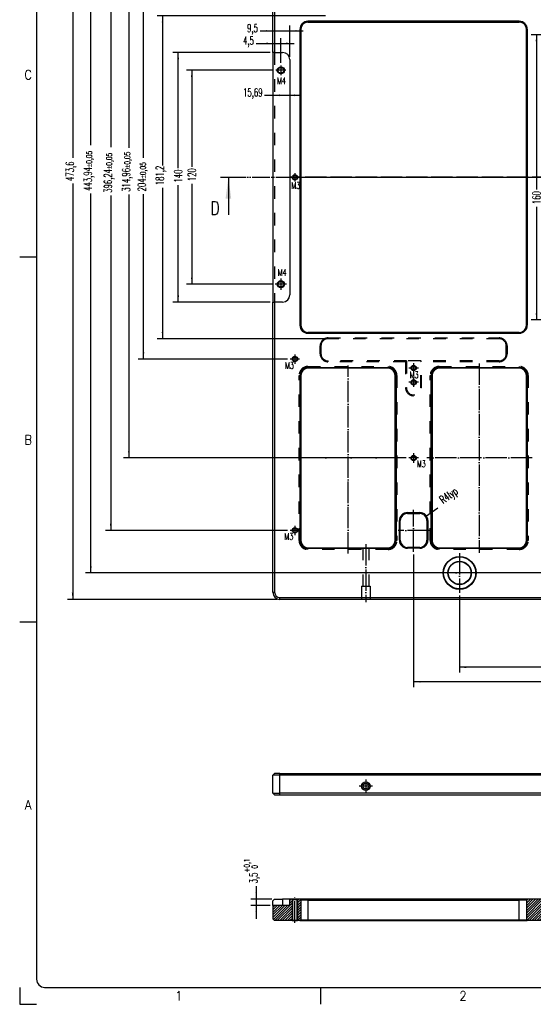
# Model space of a CAD drawing. Header units: inches. Extents: x -429 to 435, y -270 to 288.
# Tile 1 of 20: x -429 to -237, y -270 to 98. Entities that reach past the tile are written whole.
import ezdxf

# ---------------------------------------------------------------- set-up
doc = ezdxf.new("R2010")
doc.units = ezdxf.units.IN
for name, pattern in [('DASHED', [15, 7, -8]), ('DOT_CENTER', [14, 12, -1, 0, -1]), ('PHANTOM', [13, 10, -1, 0, -1, 0, -1])]:
    doc.linetypes.add(name, pattern=pattern)
doc.layers.add('1', color=7, linetype='Continuous')
doc.styles.add('CONVERTER_11', font='complex.shx', dxfattribs={"width": 0.76})
doc.styles.add('CONVERTER_12', font='txt.shx', dxfattribs={"width": 0.63})
doc.styles.add('CONVERTER_13', font='txt.shx', dxfattribs={"width": 0.9})
doc.dimstyles.new('ME10_DIM_114', dxfattribs={"dimtxt": 4.5, "dimasz": 3.75, "dimexe": 3, "dimexo": 1.5, "dimgap": 1.5, "dimtad": 0, "dimdsep": 46, "dimtxsty": 'CONVERTER_12', "dimsah": 1, "dimcen": 0.09, "dimclrd": 3, "dimclre": 3, "dimclrt": 3, "dimadec": 0, "dimazin": 0, "dimtfac": 1, "dimtdec": 4, "dimtix": 1, "dimtmove": 0, "dimatfit": 3, "dimfxl": 1, "dimtolj": 1, "dimtzin": 0, "dimarcsym": 0})
doc.dimstyles.new('ME10_DIM_119', dxfattribs={"dimtxt": 4.5, "dimasz": 3.75, "dimexe": 3, "dimexo": 1.5, "dimgap": 1.5, "dimtad": 0, "dimdsep": 46, "dimtxsty": 'CONVERTER_12', "dimsah": 1, "dimcen": 0.09, "dimclrd": 3, "dimclre": 3, "dimclrt": 3, "dimadec": 0, "dimazin": 0, "dimtfac": 1, "dimtdec": 4, "dimtix": 1, "dimtmove": 0, "dimatfit": 3, "dimfxl": 1, "dimtolj": 1, "dimtzin": 0, "dimarcsym": 0})
doc.dimstyles.new('ME10_DIM_12', dxfattribs={"dimtxt": 4.5, "dimasz": 3.75, "dimexe": 3, "dimexo": 1.5, "dimgap": 1.5, "dimtad": 0, "dimdsep": 46, "dimtxsty": 'CONVERTER_12', "dimsah": 1, "dimcen": 0.09, "dimclrd": 3, "dimclre": 3, "dimclrt": 3, "dimadec": 0, "dimazin": 0, "dimtol": 1, "dimtp": 0.1, "dimtfac": 0.7, "dimtdec": 0, "dimtix": 1, "dimtmove": 0, "dimatfit": 3, "dimfxl": 1, "dimtolj": 1, "dimtzin": 0, "dimarcsym": 0})
doc.dimstyles.new('ME10_DIM_120', dxfattribs={"dimtxt": 4.5, "dimasz": 3.75, "dimexe": 3, "dimexo": 1.5, "dimgap": 1.5, "dimtad": 0, "dimdsep": 46, "dimtxsty": 'CONVERTER_12', "dimsah": 1, "dimcen": 0.09, "dimclrd": 3, "dimclre": 3, "dimclrt": 3, "dimadec": 0, "dimazin": 0, "dimtfac": 1, "dimtdec": 4, "dimtix": 1, "dimtmove": 0, "dimatfit": 3, "dimfxl": 1, "dimtolj": 1, "dimtzin": 0, "dimarcsym": 0})
doc.dimstyles.new('ME10_DIM_71', dxfattribs={"dimtxt": 4.5, "dimasz": 3.75, "dimexe": 3, "dimexo": 1.5, "dimgap": 1.5, "dimtad": 0, "dimdsep": 46, "dimtxsty": 'CONVERTER_12', "dimsah": 1, "dimcen": 0.09, "dimclrd": 3, "dimclre": 3, "dimclrt": 3, "dimadec": 0, "dimazin": 0, "dimtfac": 1, "dimtdec": 4, "dimtix": 1, "dimtmove": 0, "dimatfit": 3, "dimfxl": 1, "dimtolj": 1, "dimtzin": 0, "dimarcsym": 0})
doc.dimstyles.new('ME10_DIM_72', dxfattribs={"dimtxt": 4.5, "dimasz": 3.75, "dimexe": 3, "dimexo": 1.5, "dimgap": 1.5, "dimtad": 0, "dimdsep": 46, "dimtxsty": 'CONVERTER_12', "dimsah": 1, "dimcen": 0.09, "dimclrd": 3, "dimclre": 3, "dimclrt": 3, "dimadec": 0, "dimazin": 0, "dimtfac": 1, "dimtdec": 4, "dimtix": 1, "dimtmove": 0, "dimatfit": 3, "dimfxl": 1, "dimtolj": 1, "dimtzin": 0, "dimarcsym": 0})
doc.dimstyles.new('ME10_DIM_79', dxfattribs={"dimtxt": 4.5, "dimasz": 3.75, "dimexe": 3, "dimexo": 1.5, "dimgap": 1.5, "dimtad": 0, "dimdsep": 46, "dimtxsty": 'CONVERTER_12', "dimsah": 1, "dimcen": 0.09, "dimclrd": 3, "dimclre": 3, "dimclrt": 3, "dimadec": 0, "dimazin": 0, "dimtfac": 1, "dimtdec": 4, "dimtix": 1, "dimtmove": 0, "dimatfit": 3, "dimfxl": 1, "dimtolj": 1, "dimtzin": 0, "dimarcsym": 0})
doc.dimstyles.new('ME10_DIM_80', dxfattribs={"dimtxt": 4.5, "dimasz": 3.75, "dimexe": 3, "dimexo": 1.5, "dimgap": 1.5, "dimtad": 0, "dimdsep": 46, "dimtxsty": 'CONVERTER_12', "dimsah": 1, "dimcen": 0.09, "dimclrd": 3, "dimclre": 3, "dimclrt": 3, "dimadec": 0, "dimazin": 0, "dimtfac": 1, "dimtdec": 4, "dimtix": 1, "dimtmove": 0, "dimatfit": 3, "dimfxl": 1, "dimtolj": 1, "dimtzin": 0, "dimarcsym": 0})
doc.dimstyles.new('ME10_DIM_81', dxfattribs={"dimtxt": 4.5, "dimasz": 3.75, "dimexe": 3, "dimexo": 1.5, "dimgap": 1.5, "dimtad": 0, "dimdsep": 46, "dimtxsty": 'CONVERTER_12', "dimsah": 1, "dimcen": 0.09, "dimclrd": 3, "dimclre": 3, "dimclrt": 3, "dimadec": 0, "dimazin": 0, "dimtfac": 1, "dimtdec": 4, "dimtix": 1, "dimtmove": 0, "dimatfit": 3, "dimfxl": 1, "dimtolj": 1, "dimtzin": 0, "dimarcsym": 0})
doc.dimstyles.new('ME10_DIM_82', dxfattribs={"dimtxt": 4.5, "dimasz": 3.75, "dimexe": 3, "dimexo": 1.5, "dimgap": 1.5, "dimtad": 0, "dimdsep": 46, "dimtxsty": 'CONVERTER_12', "dimsah": 1, "dimcen": 0.09, "dimclrd": 3, "dimclre": 3, "dimclrt": 3, "dimadec": 0, "dimazin": 0, "dimtol": 1, "dimtp": 0.05, "dimtm": 0.05, "dimtfac": 0.7, "dimtdec": 0, "dimtix": 1, "dimtmove": 0, "dimatfit": 3, "dimfxl": 1, "dimtolj": 1, "dimtzin": 0, "dimarcsym": 0})
doc.dimstyles.new('ME10_DIM_83', dxfattribs={"dimtxt": 4.5, "dimasz": 3.75, "dimexe": 3, "dimexo": 1.5, "dimgap": 1.5, "dimtad": 0, "dimdsep": 46, "dimtxsty": 'CONVERTER_12', "dimsah": 1, "dimcen": 0.09, "dimclrd": 3, "dimclre": 3, "dimclrt": 3, "dimadec": 0, "dimazin": 0, "dimtol": 1, "dimtp": 0.05, "dimtm": 0.05, "dimtfac": 0.7, "dimtdec": 0, "dimtix": 1, "dimtmove": 0, "dimatfit": 3, "dimfxl": 1, "dimtolj": 1, "dimtzin": 0, "dimarcsym": 0})
doc.dimstyles.new('ME10_DIM_84', dxfattribs={"dimtxt": 4.5, "dimasz": 3.75, "dimexe": 3, "dimexo": 1.5, "dimgap": 1.5, "dimtad": 0, "dimdsep": 46, "dimtxsty": 'CONVERTER_12', "dimsah": 1, "dimcen": 0.09, "dimclrd": 3, "dimclre": 3, "dimclrt": 3, "dimadec": 0, "dimazin": 0, "dimtol": 1, "dimtp": 0.05, "dimtm": 0.05, "dimtfac": 0.7, "dimtdec": 0, "dimtix": 1, "dimtmove": 0, "dimatfit": 3, "dimfxl": 1, "dimtolj": 1, "dimtzin": 0, "dimarcsym": 0})
doc.dimstyles.new('ME10_DIM_85', dxfattribs={"dimtxt": 4.5, "dimasz": 3.75, "dimexe": 3, "dimexo": 1.5, "dimgap": 1.5, "dimtad": 0, "dimdsep": 46, "dimtxsty": 'CONVERTER_12', "dimsah": 1, "dimcen": 0.09, "dimclrd": 3, "dimclre": 3, "dimclrt": 3, "dimadec": 0, "dimazin": 0, "dimtol": 1, "dimtp": 0.05, "dimtm": 0.05, "dimtfac": 0.7, "dimtdec": 0, "dimtix": 1, "dimtmove": 0, "dimatfit": 3, "dimfxl": 1, "dimtolj": 1, "dimtzin": 0, "dimarcsym": 0})
doc.dimstyles.new('ME10_DIM_86', dxfattribs={"dimtxt": 4.5, "dimasz": 3.75, "dimexe": 3, "dimexo": 1.5, "dimgap": 1.5, "dimtad": 0, "dimdsep": 46, "dimtxsty": 'CONVERTER_12', "dimsah": 1, "dimcen": 0.09, "dimclrd": 3, "dimclre": 3, "dimclrt": 3, "dimadec": 0, "dimazin": 0, "dimtfac": 1, "dimtdec": 4, "dimtix": 1, "dimtmove": 0, "dimatfit": 3, "dimfxl": 1, "dimtolj": 1, "dimtzin": 0, "dimarcsym": 0})
doc.dimstyles.new('ME10_DIM_89', dxfattribs={"dimtxt": 4.5, "dimasz": 3.75, "dimexe": 3, "dimexo": 1.5, "dimgap": 1.5, "dimtad": 0, "dimdsep": 46, "dimtxsty": 'CONVERTER_12', "dimsah": 1, "dimcen": 0.09, "dimclrd": 3, "dimclre": 3, "dimclrt": 3, "dimadec": 0, "dimazin": 0, "dimtol": 1, "dimtp": 0.03, "dimtm": 0.03, "dimtfac": 0.7, "dimtdec": 0, "dimtix": 1, "dimtmove": 0, "dimatfit": 3, "dimfxl": 1, "dimtolj": 1, "dimtzin": 0, "dimarcsym": 0})
doc.dimstyles.new('ME10_DIM_90', dxfattribs={"dimtxt": 4.5, "dimasz": 3.75, "dimexe": 3, "dimexo": 1.5, "dimgap": 1.5, "dimtad": 0, "dimdsep": 46, "dimtxsty": 'CONVERTER_12', "dimsah": 1, "dimcen": 0.09, "dimclrd": 3, "dimclre": 3, "dimclrt": 3, "dimadec": 0, "dimazin": 0, "dimtol": 1, "dimtp": 0.03, "dimtm": 0.03, "dimtfac": 0.7, "dimtdec": 0, "dimtix": 1, "dimtmove": 0, "dimatfit": 3, "dimfxl": 1, "dimtolj": 1, "dimtzin": 0, "dimarcsym": 0})
doc.dimstyles.new('ME10_DIM_96', dxfattribs={"dimtxt": 4.5, "dimasz": 3.75, "dimexe": 3, "dimexo": 1.5, "dimgap": 1.5, "dimtad": 0, "dimdsep": 46, "dimtxsty": 'CONVERTER_12', "dimsah": 1, "dimcen": 0.09, "dimclrd": 3, "dimclre": 3, "dimclrt": 3, "dimadec": 0, "dimazin": 0, "dimtfac": 1, "dimtdec": 4, "dimtix": 1, "dimtmove": 0, "dimatfit": 3, "dimfxl": 1, "dimtolj": 1, "dimtzin": 0, "dimarcsym": 0})
doc.dimstyles.new('ME10_DIM_97', dxfattribs={"dimtxt": 4.5, "dimasz": 3.75, "dimexe": 3, "dimexo": 1.5, "dimgap": 1.5, "dimtad": 0, "dimdsep": 46, "dimtxsty": 'CONVERTER_12', "dimsah": 1, "dimcen": 0.09, "dimclrd": 3, "dimclre": 3, "dimclrt": 3, "dimadec": 0, "dimazin": 0, "dimtfac": 1, "dimtdec": 4, "dimtix": 1, "dimtmove": 0, "dimatfit": 3, "dimfxl": 1, "dimtolj": 1, "dimtzin": 0, "dimarcsym": 0})
doc.dimstyles.new('ME10_DIM_98', dxfattribs={"dimtxt": 4.5, "dimasz": 3.75, "dimexe": 3, "dimexo": 1.5, "dimgap": 1.5, "dimtad": 0, "dimdsep": 46, "dimtxsty": 'CONVERTER_12', "dimsah": 1, "dimcen": 0.09, "dimclrd": 3, "dimclre": 3, "dimclrt": 3, "dimadec": 0, "dimazin": 0, "dimtfac": 1, "dimtdec": 4, "dimtix": 1, "dimtmove": 0, "dimatfit": 3, "dimfxl": 1, "dimtolj": 1, "dimtzin": 0, "dimarcsym": 0})
doc.dimstyles.get("Standard").update_dxf_attribs({"dimtxt": 0.18, "dimasz": 0.18, "dimexe": 0.18, "dimexo": 0.0625, "dimgap": 0.09, "dimtad": 0, "dimtih": 1, "dimtoh": 1, "dimdec": 4, "dimzin": 0, "dimdsep": 46, "dimtxsty": 'Standard', "dimcen": 0.09, "dimadec": 0, "dimazin": 0, "dimtfac": 1, "dimtdec": 4, "dimtofl": 0, "dimtmove": 0, "dimatfit": 3, "dimfxl": 1, "dimtolj": 1, "dimtzin": 0, "dimarcsym": 0})
pattern_1 = [(225, (0, 0), (0.7071068, -0.7071068), [])]

# ---------------------------------------------------------------- blocks, each defined once
blk = doc.blocks.new('E7018-24196_large_stiffener__1', base_point=(-501, -358.5))
at = {"linetype": 'Continuous'}
h = blk.add_hatch(dxfattribs=at)
h.set_pattern_fill('_USER', color=1, angle=225, pattern_type=0)
h.set_pattern_definition(pattern_1)
h.paths.add_polyline_path([(-501, -357.5), (-501, -350), (-495.5, -350), (-491.5, -350), (-491.5, -346.5), (-490.11, -346.5), (-489.81, -346.8), (-489.81, -358.2), (-490.11, -358.5), (-500, -358.5)])
h = blk.add_hatch(dxfattribs=at)
h.set_pattern_fill('_USER', color=1, angle=225, pattern_type=0)
h.set_pattern_definition(pattern_1)
h.paths.add_polyline_path([(-487.11, -358.5), (-487.41, -358.2), (-487.41, -346.8), (-487.11, -346.5), (-485.81, -346.5), (-485.31, -347), (-485.31, -358), (-485.81, -358.5)])
h = blk.add_hatch(dxfattribs=at)
h.set_pattern_fill('_USER', color=1, angle=225, pattern_type=0)
h.set_pattern_definition(pattern_1)
h.paths.add_polyline_path([(-358.15, -358.5), (-349.82, -358.5), (-349.52, -358.2), (-349.52, -346.8), (-349.82, -346.5), (-358.15, -346.5), (-358.65, -347), (-358.65, -358)])
at = {"color": 7, "linetype": 'Continuous'}
for p, q in [((-500, -346.5), (-501, -347.5)), ((-501, -350), (-501, -347.5)), ((-500, -346.5), (-495.5, -346.5)), ((-491.5, -346.5), (-495.5, -346.5)), ((-490.11, -346.5), (-491.5, -346.5)), ((-491.5, -350), (-491.5, -346.5)), ((-489.81, -346.8), (-490.11, -346.5)), ((-487.11, -346.5), (-490.11, -346.5)), ((-487.41, -346.8), (-489.81, -346.8)), ((-489.81, -358.2), (-489.81, -346.8)), ((-487.41, -346.8), (-487.11, -346.5)), ((-487.41, -358.2), (-487.41, -346.8)), ((-485.81, -346.5), (-487.11, -346.5)), ((-485.31, -347), (-485.81, -346.5)), ((-481.31, -346.5), (-485.81, -346.5)), ((-481.31, -347), (-485.31, -347)), ((-485.31, -347), (-485.31, -358)), ((-362.65, -346.5), (-481.31, -346.5)), ((-481.31, -347), (-362.65, -347)), ((-358.15, -346.5), (-362.65, -346.5)), ((-358.65, -347), (-362.65, -347)), ((-358.65, -347), (-358.15, -346.5)), ((-358.65, -347), (-358.65, -358)), ((-349.82, -346.5), (-358.15, -346.5)), ((-501, -350), (-501, -357.5)), ((-495.5, -350), (-501, -350)), ((-491.5, -350), (-495.5, -350)), ((-501, -357.5), (-500, -358.5)), ((-490.11, -358.5), (-500, -358.5)), ((-489.81, -358.2), (-490.11, -358.5)), ((-490.11, -358.5), (-487.11, -358.5)), ((-489.81, -358.2), (-487.41, -358.2)), ((-487.41, -358.2), (-487.11, -358.5)), ((-485.81, -358.5), (-487.11, -358.5)), ((-485.31, -358), (-485.81, -358.5)), ((-485.81, -358.5), (-481.31, -358.5)), ((-485.31, -358), (-481.31, -358)), ((-481.31, -358), (-362.65, -358)), ((-481.31, -358.5), (-362.65, -358.5)), ((-362.65, -358), (-358.65, -358)), ((-362.65, -358.5), (-358.15, -358.5)), ((-358.65, -358), (-358.15, -358.5)), ((-349.82, -358.5), (-358.15, -358.5))]:
    blk.add_line(p, q, dxfattribs=at)
at = {"color": 1, "linetype": 'Continuous'}
for p, q in [((-495.5, -346.5), (-495.5, -350)), ((-481.31, -347), (-481.31, -346.5)), ((-481.31, -347), (-481.31, -358)), ((-362.65, -346.5), (-362.65, -347)), ((-362.65, -358), (-362.65, -347)), ((-481.31, -358), (-481.31, -358.5)), ((-362.65, -358.5), (-362.65, -358))]:
    blk.add_line(p, q, dxfattribs=at)
at = {"layer": '1', "color": 1, "linetype": 'DOT_CENTER'}
blk.add_line((-488.61, -359.7), (-488.61, -345.3), dxfattribs=at)
blk = doc.blocks.new('*D51')
at = {"layer": '1', "color": 3, "linetype": 'Continuous'}
for p, q in [((-510.29, -339.13), (-510.29, -346.5)), ((-501.5, -346.5), (-513.29, -346.5)), ((-510.29, -346.5), (-510.29, -350)), ((-502.5, -350), (-513.29, -350)), ((-510.29, -350), (-510.29, -357.5))]:
    blk.add_line(p, q, dxfattribs=at)
at = {"layer": '1', "color": 3}
for points in [[(-510.78, -342.75), (-509.79, -342.75), (-510.29, -346.5)], [(-509.79, -353.75), (-510.78, -353.75), (-510.29, -350)]]:
    blk.add_solid(points, dxfattribs=at)
at = {"layer": '1', "color": 3, "insert": (-508.26, -337.63), "char_height": 4.5, "attachment_point": 7, "rotation": 90, "line_spacing_factor": 0.60024, "style": 'CONVERTER_12'}
blk.add_mtext('\\C3;3,5\\C3;\\H3.15;\\S+0,1^  0;', dxfattribs=at)
blk = doc.blocks.new('E7018-24196_large_stiffener__3', base_point=(-501, -288))
at = {"color": 7, "linetype": 'Continuous'}
for p, q in [((-500, -276), (-501, -277)), ((-497, -276), (-500, -276)), ((-497, -276), (95, -276)), ((-497, -277), (-501, -277)), ((-501, -287), (-501, -277)), ((95, -277), (-497, -277)), ((-500, -288), (-501, -287)), ((-501, -287), (-497, -287)), ((95, -287), (-497, -287)), ((-500, -288), (-497, -288)), ((-497, -288), (95, -288))]:
    blk.add_line(p, q, dxfattribs=at)
at = {"color": 1, "linetype": 'Continuous'}
for p, q in [((-497, -277), (-497, -276)), ((-497, -287), (-497, -277)), ((-497, -288), (-497, -287))]:
    blk.add_line(p, q, dxfattribs=at)
at = {"color": 7, "linetype": 'Continuous'}
for radius in [2.5, 1.6]:
    blk.add_circle((-448.81, -283.1), radius, dxfattribs=at)
at = {"layer": '1', "color": 1, "linetype": 'DOT_CENTER'}
for p, q in [((-448.81, -279.35), (-448.81, -286.85)), ((-445.06, -283.1), (-452.56, -283.1))]:
    blk.add_line(p, q, dxfattribs=at)
blk = doc.blocks.new('bottom1', base_point=(-201, -282))
blk.add_blockref('E7018-24196_large_stiffener__3', (-501, -288))
blk = doc.blocks.new('E7018-24196_large_stiffener__35', base_point=(-501, -178.3))
at = {"color": 7, "linetype": 'Continuous'}
for p, q in [((-501, 128.5), (-501, 291.3)), ((-500, 291.3), (-500, 128.5)), ((-362.65, 146), (-481.31, 146)), ((-481.31, 145.5), (-362.65, 145.5)), ((-485.81, 141.5), (-485.81, -24.5)), ((-485.31, 141.5), (-485.31, -24.5)), ((-358.65, -24.5), (-358.65, 141.5)), ((-358.15, 141.5), (-358.15, -24.5)), ((-501, 128.5), (-501, -11.5)), ((-500, 128.5), (-501, 128.5)), ((-500, 128.5), (-495.5, 128.5)), ((-491.5, 124.5), (-491.5, -7.5)), ((-501, -174.3), (-501, -11.5)), ((-501, -11.5), (-500, -11.5)), ((-500, -11.5), (-500, -174.3)), ((-495.5, -11.5), (-500, -11.5)), ((-362.65, -28.5), (-481.31, -28.5)), ((-481.31, -29), (-362.65, -29)), ((-481.31, -48.14), (-436.31, -48.14)), ((-436.31, -48.64), (-481.31, -48.64)), ((-407.65, -48.14), (-362.65, -48.14)), ((-362.65, -48.64), (-407.65, -48.64)), ((-485.81, -52.64), (-485.81, -145.32)), ((-485.31, -52.64), (-485.31, -145.32)), ((-432.31, -145.32), (-432.31, -52.64)), ((-431.81, -52.64), (-431.81, -145.32)), ((-412.15, -145.32), (-412.15, -52.64)), ((-411.65, -52.64), (-411.65, -145.32)), ((-358.65, -145.32), (-358.65, -52.64)), ((-358.15, -52.64), (-358.15, -145.32)), ((-425.48, -129.62), (-418.48, -129.62)), ((-425.48, -130.12), (-418.48, -130.12)), ((-429.98, -145.12), (-429.98, -134.12)), ((-429.48, -145.12), (-429.48, -134.12)), ((-414.48, -134.12), (-414.48, -145.12)), ((-413.98, -134.12), (-413.98, -145.12)), ((-418.48, -149.12), (-425.48, -149.12)), ((-481.31, -149.32), (-450.41, -149.32)), ((-436.31, -149.82), (-481.31, -149.82)), ((-450.41, -149.32), (-447.21, -149.32)), ((-447.21, -149.32), (-436.31, -149.32)), ((-418.48, -149.62), (-425.48, -149.62)), ((-407.65, -149.32), (-362.65, -149.32)), ((-362.65, -149.82), (-407.65, -149.82)), ((-497, -177.3), (95, -177.3)), ((-451.31, -178.3), (-497, -178.3)), ((-446.31, -178.3), (-451.31, -178.3)), ((-313.99, -178.3), (-446.31, -178.3))]:
    blk.add_line(p, q, dxfattribs=at)
at = {"color": 1, "linetype": 'Continuous'}
for p, q in [((-481.31, 145.5), (-481.31, 146)), ((-362.65, 146), (-362.65, 145.5)), ((-485.81, 141.5), (-485.31, 141.5)), ((-358.65, 141.5), (-358.15, 141.5)), ((-485.81, -24.5), (-485.31, -24.5)), ((-358.65, -24.5), (-358.15, -24.5)), ((-481.31, -28.5), (-481.31, -29)), ((-362.65, -29), (-362.65, -28.5)), ((-481.31, -48.64), (-481.31, -48.14)), ((-436.31, -48.64), (-436.31, -48.14)), ((-407.65, -48.14), (-407.65, -48.64)), ((-362.65, -48.64), (-362.65, -48.14)), ((-485.31, -52.64), (-485.81, -52.64)), ((-431.81, -52.64), (-432.31, -52.64)), ((-411.65, -52.64), (-412.15, -52.64)), ((-358.15, -52.64), (-358.65, -52.64)), ((-425.48, -129.62), (-425.48, -130.12)), ((-418.48, -130.12), (-418.48, -129.62)), ((-429.48, -134.12), (-429.98, -134.12)), ((-413.98, -134.12), (-414.48, -134.12)), ((-485.81, -145.32), (-485.31, -145.32)), ((-432.31, -145.32), (-431.81, -145.32)), ((-429.48, -145.12), (-429.98, -145.12)), ((-425.48, -149.12), (-425.48, -149.62)), ((-418.48, -149.62), (-418.48, -149.12)), ((-414.48, -145.12), (-413.98, -145.12)), ((-412.15, -145.32), (-411.65, -145.32)), ((-358.65, -145.32), (-358.15, -145.32)), ((-481.31, -149.82), (-481.31, -149.32)), ((-436.31, -149.32), (-436.31, -149.82)), ((-407.65, -149.32), (-407.65, -149.82)), ((-362.65, -149.82), (-362.65, -149.32)), ((-501, -174.3), (-500, -174.3)), ((-497, -178.3), (-497, -177.3))]:
    blk.add_line(p, q, dxfattribs=at)
at = {"color": 3, "linetype": 'DASHED'}
for p, q in [((-500, 128.5), (-500, -11.5)), ((-469.98, -31.6), (-373.98, -31.6)), ((-469.98, -31.6), (-469.98, -32.1)), ((-373.98, -32.1), (-469.98, -32.1)), ((-373.98, -32.1), (-373.98, -31.6)), ((-474.48, -40.5), (-474.48, -36.1)), ((-474.48, -36.1), (-473.98, -36.1)), ((-473.98, -36.1), (-473.98, -40.5)), ((-369.98, -40.5), (-369.98, -36.1)), ((-369.48, -36.1), (-369.98, -36.1)), ((-369.48, -36.1), (-369.48, -40.5)), ((-473.98, -40.5), (-474.48, -40.5)), ((-369.48, -40.5), (-369.98, -40.5)), ((-481.31, -48.14), (-481.31, -47.64)), ((-481.31, -47.64), (-436.31, -47.64)), ((-425.98, -44.5), (-469.98, -44.5)), ((-469.98, -45), (-469.98, -44.5)), ((-426.48, -45), (-469.98, -45)), ((-436.31, -47.64), (-436.31, -48.14)), ((-426.48, -45), (-425.98, -44.5)), ((-426.48, -45), (-426.48, -59.6)), ((-417.98, -44.5), (-425.98, -44.5)), ((-425.98, -44.5), (-425.98, -59.6)), ((-373.98, -44.5), (-417.98, -44.5)), ((-417.48, -45), (-417.98, -44.5)), ((-417.98, -59.6), (-417.98, -44.5)), ((-373.98, -45), (-417.48, -45)), ((-417.48, -59.6), (-417.48, -45)), ((-407.65, -48.14), (-407.65, -47.64)), ((-407.65, -47.64), (-362.65, -47.64)), ((-373.98, -44.5), (-373.98, -45)), ((-362.65, -47.64), (-362.65, -48.14)), ((-486.31, -145.32), (-486.31, -52.64)), ((-486.31, -52.64), (-485.81, -52.64)), ((-431.31, -52.64), (-431.81, -52.64)), ((-431.31, -52.64), (-431.31, -145.32)), ((-412.65, -52.64), (-412.15, -52.64)), ((-412.65, -145.32), (-412.65, -52.64)), ((-357.65, -52.64), (-358.15, -52.64)), ((-357.65, -52.64), (-357.65, -145.32)), ((-425.98, -59.6), (-426.48, -59.6)), ((-417.48, -59.6), (-417.98, -59.6)), ((-485.81, -145.32), (-486.31, -145.32)), ((-431.81, -145.32), (-431.31, -145.32)), ((-412.15, -145.32), (-412.65, -145.32)), ((-358.15, -145.32), (-357.65, -145.32)), ((-481.31, -150.32), (-481.31, -149.82)), ((-436.31, -150.32), (-481.31, -150.32)), ((-450.41, -149.32), (-450.41, -170.8)), ((-447.21, -149.32), (-447.21, -170.8)), ((-436.31, -149.82), (-436.31, -150.32)), ((-407.65, -150.32), (-407.65, -149.82)), ((-362.65, -150.32), (-407.65, -150.32)), ((-362.65, -149.82), (-362.65, -150.32)), ((-451.31, -170.8), (-450.41, -170.8)), ((-451.31, -170.8), (-451.31, -178.3)), ((-450.41, -170.8), (-447.21, -170.8)), ((-447.21, -170.8), (-446.31, -170.8)), ((-446.31, -170.8), (-446.31, -178.3))]:
    blk.add_line(p, q, dxfattribs=at)
at = {"color": 7, "linetype": 'Continuous'}
for centre, radius in [((-496.5, 118.5), 2), ((-496.5, 118.5), 1.6), ((-488.61, 58.5), 1.5), ((-488.61, 58.5), 1.2), ((-496.5, -1.5), 2), ((-496.5, -1.5), 1.6), ((-488.61, -43.5), 1.5), ((-488.61, -43.5), 1.2), ((-421.98, -48.5), 1.5), ((-421.98, -48.5), 1.2), ((-421.98, -56.5), 1.5), ((-421.98, -56.5), 1.2), ((-421.98, -98.98), 1.5), ((-421.98, -98.98), 1.2), ((-488.61, -139.62), 1.5), ((-488.61, -139.62), 1.2), ((-396.15, -163.47), 9.2), ((-396.15, -163.47), 9), ((-396.15, -163.47), 6.55), ((-396.15, -163.47), 6.35)]:
    blk.add_circle(centre, radius, dxfattribs=at)
for centre, radius, start, end in [((-481.31, 141.5), 4.5, 90, 180), ((-481.31, 141.5), 4, 90, 180), ((-362.65, 141.5), 4.5, 0, 90), ((-362.65, 141.5), 4, 0, 90), ((-495.5, 124.5), 4, 360, 90), ((-495.5, -7.5), 4, 270, 360), ((-481.31, -24.5), 4.5, 180, 270), ((-481.31, -24.5), 4, 180, 270), ((-362.65, -24.5), 4, 270, 0), ((-362.65, -24.5), 4.5, 270, 0), ((-481.31, -52.64), 4.5, 90, 180), ((-481.31, -52.64), 4, 90, 180), ((-436.31, -52.64), 4.5, 0, 90), ((-436.31, -52.64), 4, 0, 90), ((-407.65, -52.64), 4.5, 90, 180), ((-407.65, -52.64), 4, 90, 180), ((-362.65, -52.64), 4.5, 360, 90), ((-362.65, -52.64), 4, 0, 90), ((-425.48, -134.12), 4.5, 90, 180), ((-425.48, -134.12), 4, 90, 180), ((-418.48, -134.12), 4.5, 0, 90), ((-418.48, -134.12), 4, 0, 90), ((-481.31, -145.32), 4.5, 180, 270), ((-481.31, -145.32), 4, 180, 270), ((-436.31, -145.32), 4, 270, 0), ((-436.31, -145.32), 4.5, 270, 0), ((-425.48, -145.12), 4.5, 180, 270), ((-425.48, -145.12), 4, 180, 270), ((-418.48, -145.12), 4, 270, 0), ((-418.48, -145.12), 4.5, 270, 0), ((-407.65, -145.32), 4.5, 180, 270), ((-407.65, -145.32), 4, 180, 270), ((-362.65, -145.32), 4, 270, 0), ((-362.65, -145.32), 4.5, 270, 0), ((-497, -174.3), 4, 180, 270), ((-497, -174.3), 3, 180, 270)]:
    blk.add_arc(centre, radius, start, end, dxfattribs=at)
at = {"color": 3, "linetype": 'DASHED'}
for centre, radius, start, end in [((-469.98, -36.1), 4.5, 90, 180), ((-469.98, -36.1), 4, 90, 180), ((-373.98, -36.1), 4.5, 0, 90), ((-373.98, -36.1), 4, 0, 90), ((-469.98, -40.5), 4.5, 180, 270), ((-469.98, -40.5), 4, 180, 270), ((-373.98, -40.5), 4.5, 270, 0), ((-373.98, -40.5), 4, 270, 0), ((-481.31, -52.64), 5, 90, 180), ((-436.31, -52.64), 5, 0, 90), ((-407.65, -52.64), 5, 90, 180), ((-362.65, -52.64), 5, 0, 90), ((-421.98, -59.6), 4.5, 180, 0), ((-421.98, -59.6), 4, 180, 0), ((-481.31, -145.32), 5, 180, 270), ((-436.31, -145.32), 5, 270, 0), ((-407.65, -145.32), 5, 180, 270), ((-362.65, -145.32), 5, 270, 0)]:
    blk.add_arc(centre, radius, start, end, dxfattribs=at)
at = {"layer": '1', "color": 1, "linetype": 'DOT_CENTER'}
for p, q in [((-493.74, 118.5), (-499.26, 118.5)), ((-496.5, 121.26), (-496.5, 115.74)), ((-488.61, 60.82), (-488.61, 56.18)), ((109.33, 58.5), (-490.93, 58.5)), ((-496.5, 1.7), (-496.5, -4.7)), ((-493.3, -1.5), (-499.7, -1.5)), ((-485.96, -43.5), (-491.26, -43.5)), ((-488.61, -40.85), (-488.61, -46.15)), ((-458.81, -152.56), (-458.81, -47.05)), ((-419.33, -48.5), (-424.63, -48.5)), ((-421.98, -45.85), (-421.98, -51.15)), ((-385.15, -45.99), (-385.15, -152.16)), ((-421.98, -53.85), (-421.98, -59.15)), ((-419.33, -56.5), (-424.63, -56.5)), ((-429.94, -98.98), (-487.54, -98.98)), ((-419.33, -98.98), (-424.63, -98.98)), ((-421.98, -96.33), (-421.98, -101.63)), ((-355.49, -98.98), (-414.55, -98.98)), ((-421.98, -151.56), (-421.98, -128.08)), ((-488.61, -136.97), (-488.61, -142.27)), ((-485.96, -139.62), (-491.26, -139.62)), ((-413.34, -139.62), (-430.7, -139.62)), ((-448.81, -147.37), (-448.81, -179.8)), ((-396.15, -152.35), (-396.15, -174.59)), ((-385.03, -163.47), (-407.27, -163.47))]:
    blk.add_line(p, q, dxfattribs=at)
blk = doc.blocks.new('*D110')
at = {"layer": '1', "color": 3, "linetype": 'Continuous'}
for p, q in [((-396.15, -176.09), (-396.15, -219.37)), ((-201, -186.04), (-201, -219.37)), ((-318.02, -216.37), (-396.15, -216.37)), ((-201, -216.37), (-302.58, -216.37))]:
    blk.add_line(p, q, dxfattribs=at)
at = {"layer": '1', "color": 3}
for points in [[(-392.4, -215.87), (-392.4, -216.86), (-396.15, -216.37)], [(-204.75, -216.86), (-204.75, -215.87), (-201, -216.37)]]:
    blk.add_solid(points, dxfattribs=at)
at = {"layer": '1', "color": 3, "insert": (-316.52, -218.39), "char_height": 4.5, "attachment_point": 7, "rotation": 0.0001, "line_spacing_factor": 0.60024, "style": 'CONVERTER_12'}
blk.add_mtext('195,15', dxfattribs=at)
blk = doc.blocks.new('*D111')
at = {"layer": '1', "color": 3, "linetype": 'Continuous'}
for p, q in [((-421.98, -153.06), (-421.98, -227.49)), ((-201, -186.04), (-201, -227.49)), ((-340.76, -224.49), (-421.98, -224.49)), ((-201, -224.49), (-323.43, -224.49))]:
    blk.add_line(p, q, dxfattribs=at)
at = {"layer": '1', "color": 3}
for points in [[(-418.23, -224), (-418.23, -224.98), (-421.98, -224.49)], [(-204.75, -224.98), (-204.75, -224), (-201, -224.49)]]:
    blk.add_solid(points, dxfattribs=at)
at = {"layer": '1', "color": 3, "insert": (-339.26, -226.51), "char_height": 4.5, "attachment_point": 7, "rotation": 0.0001, "line_spacing_factor": 0.60024, "style": 'CONVERTER_12'}
blk.add_mtext('220,98', dxfattribs=at)
blk = doc.blocks.new('*D118')
at = {"layer": '1', "color": 3, "linetype": 'Continuous'}
for p, q in [((-500.76, 118.5), (-549.48, 118.5)), ((-546.48, 118.5), (-546.48, 64.42)), ((-546.48, 54.8), (-546.48, -1.5)), ((-501.2, -1.5), (-549.48, -1.5))]:
    blk.add_line(p, q, dxfattribs=at)
at = {"layer": '1', "color": 3}
for points in [[(-545.98, 114.75), (-546.97, 114.75), (-546.48, 118.5)], [(-546.97, 2.25), (-545.98, 2.25), (-546.48, -1.5)]]:
    blk.add_solid(points, dxfattribs=at)
at = {"layer": '1', "color": 3, "insert": (-544.23, 56.3), "char_height": 4.5, "attachment_point": 7, "rotation": 90, "line_spacing_factor": 0.60024, "style": 'CONVERTER_12'}
blk.add_mtext('120', dxfattribs=at)
blk = doc.blocks.new('*D119')
at = {"layer": '1', "color": 3, "linetype": 'Continuous'}
for p, q in [((-502.5, 128.5), (-557.16, 128.5)), ((-554.16, 63.65), (-554.16, 128.5)), ((-554.16, -11.5), (-554.16, 54.03)), ((-502.5, -11.5), (-557.16, -11.5))]:
    blk.add_line(p, q, dxfattribs=at)
at = {"layer": '1', "color": 3}
for points in [[(-553.66, 124.75), (-554.65, 124.75), (-554.16, 128.5)], [(-554.65, -7.75), (-553.66, -7.75), (-554.16, -11.5)]]:
    blk.add_solid(points, dxfattribs=at)
at = {"layer": '1', "color": 3, "insert": (-551.91, 55.53), "char_height": 4.5, "attachment_point": 7, "rotation": 90, "line_spacing_factor": 0.60024, "style": 'CONVERTER_12'}
blk.add_mtext('140', dxfattribs=at)
blk = doc.blocks.new('*D120')
at = {"layer": '1', "color": 3, "linetype": 'Continuous'}
for p, q in [((-471.48, 149.1), (-565.9, 149.1)), ((-562.9, 149.1), (-562.9, 65.15)), ((-562.9, 52.54), (-562.9, -32.1)), ((-471.48, -32.1), (-565.9, -32.1))]:
    blk.add_line(p, q, dxfattribs=at)
at = {"layer": '1', "color": 3}
for points in [[(-562.41, 145.35), (-563.39, 145.35), (-562.9, 149.1)], [(-563.39, -28.35), (-562.41, -28.35), (-562.9, -32.1)]]:
    blk.add_solid(points, dxfattribs=at)
at = {"layer": '1', "color": 3, "insert": (-560.87, 54.04), "char_height": 4.5, "attachment_point": 7, "rotation": 90, "line_spacing_factor": 0.60024, "style": 'CONVERTER_12'}
blk.add_mtext('181,2', dxfattribs=at)
blk = doc.blocks.new('*D121')
at = {"layer": '1', "color": 3, "linetype": 'Continuous'}
for p, q in [((-492.76, 160.5), (-576.66, 160.5)), ((-573.66, 69.5), (-573.66, 160.5)), ((-573.66, -43.5), (-573.66, 49.08)), ((-492.76, -43.5), (-576.66, -43.5))]:
    blk.add_line(p, q, dxfattribs=at)
at = {"layer": '1', "color": 3}
for points in [[(-573.17, 156.75), (-574.15, 156.75), (-573.66, 160.5)], [(-574.15, -39.75), (-573.17, -39.75), (-573.66, -43.5)]]:
    blk.add_solid(points, dxfattribs=at)
at = {"layer": '1', "color": 3, "insert": (-571.41, 50.58), "char_height": 4.5, "attachment_point": 7, "rotation": 90, "line_spacing_factor": 0.60024, "style": 'CONVERTER_12'}
blk.add_mtext('\\C3;204\\C3;\\H3.15;{\\Fgdt;`}0,05', dxfattribs=at)
blk = doc.blocks.new('*D122')
at = {"layer": '1', "color": 3, "linetype": 'Continuous'}
for p, q in [((-492.43, 256.62), (-594.97, 256.62)), ((-591.97, 256.62), (-591.97, 75.47)), ((-591.97, 48.28), (-591.97, -139.62)), ((-492.76, -139.62), (-594.97, -139.62))]:
    blk.add_line(p, q, dxfattribs=at)
at = {"layer": '1', "color": 3}
for points in [[(-591.47, 252.87), (-592.46, 252.87), (-591.97, 256.62)], [(-592.46, -135.87), (-591.47, -135.87), (-591.97, -139.62)]]:
    blk.add_solid(points, dxfattribs=at)
at = {"layer": '1', "color": 3, "insert": (-589.94, 49.78), "char_height": 4.5, "attachment_point": 7, "rotation": 90, "line_spacing_factor": 0.60024, "style": 'CONVERTER_12'}
blk.add_mtext('\\C3;396,24\\C3;\\H3.15;{\\Fgdt;`}0,05', dxfattribs=at)
blk = doc.blocks.new('*D123')
at = {"layer": '1', "color": 3, "linetype": 'Continuous'}
for p, q in [((-288.71, 280.47), (-606.2, 280.47)), ((-603.2, 76.57), (-603.2, 280.47)), ((-603.2, -163.47), (-603.2, 49.38)), ((-215.05, -163.47), (-606.2, -163.47))]:
    blk.add_line(p, q, dxfattribs=at)
at = {"layer": '1', "color": 3}
for points in [[(-602.71, 276.72), (-603.7, 276.72), (-603.2, 280.47)], [(-603.7, -159.72), (-602.71, -159.72), (-603.2, -163.47)]]:
    blk.add_solid(points, dxfattribs=at)
at = {"layer": '1', "color": 3, "insert": (-601.18, 50.88), "char_height": 4.5, "attachment_point": 7, "rotation": 90, "line_spacing_factor": 0.60024, "style": 'CONVERTER_12'}
blk.add_mtext('\\C3;443,94\\C3;\\H3.15;{\\Fgdt;`}0,05', dxfattribs=at)
blk = doc.blocks.new('*D124')
at = {"layer": '1', "color": 3, "linetype": 'Continuous'}
for p, q in [((-426.13, 215.98), (-584.8, 215.98)), ((-581.8, 215.98), (-581.8, 75.11)), ((-581.8, 48.87), (-581.8, -98.98)), ((-426.13, -98.98), (-584.8, -98.98))]:
    blk.add_line(p, q, dxfattribs=at)
at = {"layer": '1', "color": 3}
for points in [[(-581.31, 212.23), (-582.3, 212.23), (-581.8, 215.98)], [(-582.3, -95.23), (-581.31, -95.23), (-581.8, -98.98)]]:
    blk.add_solid(points, dxfattribs=at)
at = {"layer": '1', "color": 3, "insert": (-579.78, 50.37), "char_height": 4.5, "attachment_point": 7, "rotation": 90, "line_spacing_factor": 0.60024, "style": 'CONVERTER_12'}
blk.add_mtext('\\C3;314,96\\C3;\\H3.15;{\\Fgdt;`}0,05', dxfattribs=at)
blk = doc.blocks.new('*D125')
at = {"layer": '1', "color": 3, "linetype": 'Continuous'}
for p, q in [((-498.5, 295.3), (-616.37, 295.3)), ((-613.37, 295.3), (-613.37, 69.42)), ((-613.37, 54.92), (-613.37, -178.3)), ((-498.5, -178.3), (-616.37, -178.3))]:
    blk.add_line(p, q, dxfattribs=at)
at = {"layer": '1', "color": 3}
for points in [[(-612.88, 291.55), (-613.87, 291.55), (-613.37, 295.3)], [(-613.87, -174.55), (-612.88, -174.55), (-613.37, -178.3)]]:
    blk.add_solid(points, dxfattribs=at)
at = {"layer": '1', "color": 3, "insert": (-611.35, 56.42), "char_height": 4.5, "attachment_point": 7, "rotation": 90, "line_spacing_factor": 0.60024, "style": 'CONVERTER_12'}
blk.add_mtext('473,6', dxfattribs=at)
blk = doc.blocks.new('*D128')
at = {"layer": '1', "color": 3, "linetype": 'Continuous'}
for p, q in [((-489.43, 58.5), (-322.05, 58.5)), ((-325.05, 42.33), (-325.05, 58.5)), ((-325.05, 12.5), (-325.05, 24.75)), ((-254.74, 12.5), (-328.05, 12.5))]:
    blk.add_line(p, q, dxfattribs=at)
at = {"layer": '1', "color": 3}
for points in [[(-324.55, 54.75), (-325.54, 54.75), (-325.05, 58.5)], [(-325.54, 16.25), (-324.55, 16.25), (-325.05, 12.5)]]:
    blk.add_solid(points, dxfattribs=at)
at = {"layer": '1', "color": 3, "insert": (-322.8, 26.25), "char_height": 4.5, "attachment_point": 7, "rotation": 90, "line_spacing_factor": 0.60024, "style": 'CONVERTER_12'}
blk.add_mtext('\\C3;46\\C3;\\H3.15;{\\Fgdt;`}0,03', dxfattribs=at)
blk = doc.blocks.new('*D129')
at = {"layer": '1', "color": 3, "linetype": 'Continuous'}
for p, q in [((-253.24, 104.5), (-327.67, 104.5)), ((-324.67, 104.5), (-324.67, 92.57)), ((-324.67, 74.99), (-324.67, 58.5)), ((-489.43, 58.5), (-321.67, 58.5))]:
    blk.add_line(p, q, dxfattribs=at)
at = {"layer": '1', "color": 3}
for points in [[(-324.18, 100.75), (-325.17, 100.75), (-324.67, 104.5)], [(-325.17, 62.25), (-324.18, 62.25), (-324.67, 58.5)]]:
    blk.add_solid(points, dxfattribs=at)
at = {"layer": '1', "color": 3, "insert": (-322.42, 76.49), "char_height": 4.5, "attachment_point": 7, "rotation": 90, "line_spacing_factor": 0.60024, "style": 'CONVERTER_12'}
blk.add_mtext('\\C3;46\\C3;\\H3.15;{\\Fgdt;`}0,03', dxfattribs=at)
blk = doc.blocks.new('*D135')
at = {"layer": '1', "color": 3, "linetype": 'Continuous'}
for p, q in [((-510.38, 133.55), (-501, 133.55)), ((-501, 130), (-501, 136.55)), ((-501, 133.55), (-496.5, 133.55)), ((-496.5, 122.76), (-496.5, 136.55)), ((-496.5, 133.55), (-489, 133.55))]:
    blk.add_line(p, q, dxfattribs=at)
at = {"layer": '1', "color": 3}
for points in [[(-504.75, 133.06), (-504.75, 134.05), (-501, 133.55)], [(-492.75, 134.05), (-492.75, 133.06), (-496.5, 133.55)]]:
    blk.add_solid(points, dxfattribs=at)
at = {"layer": '1', "color": 3, "insert": (-517.71, 131.53), "char_height": 4.5, "attachment_point": 7, "rotation": 0.0001, "line_spacing_factor": 0.60024, "style": 'CONVERTER_12'}
blk.add_mtext('4,5', dxfattribs=at)
blk = doc.blocks.new('*D136')
at = {"layer": '1', "color": 3, "linetype": 'Continuous'}
for p, q in [((-508.13, 140.6), (-501, 140.6)), ((-501, 130), (-501, 143.6)), ((-501, 140.6), (-491.5, 140.6)), ((-491.5, 126), (-491.5, 143.6)), ((-491.5, 140.6), (-484, 140.6))]:
    blk.add_line(p, q, dxfattribs=at)
at = {"layer": '1', "color": 3}
for points in [[(-504.75, 140.1), (-504.75, 141.09), (-501, 140.6)], [(-487.75, 141.09), (-487.75, 140.1), (-491.5, 140.6)]]:
    blk.add_solid(points, dxfattribs=at)
at = {"layer": '1', "color": 3, "insert": (-515.46, 138.57), "char_height": 4.5, "attachment_point": 7, "rotation": 0.0001, "line_spacing_factor": 0.60024, "style": 'CONVERTER_12'}
blk.add_mtext('9,5', dxfattribs=at)
blk = doc.blocks.new('*D137')
at = {"layer": '1', "color": 3, "linetype": 'Continuous'}
for p, q in [((-485.31, 140), (-485.31, 101.49)), ((-501, 127), (-501, 101.49)), ((-505.67, 104.49), (-501, 104.49)), ((-501, 104.49), (-485.31, 104.49))]:
    blk.add_line(p, q, dxfattribs=at)
at = {"layer": '1', "color": 3}
for points in [[(-497.25, 104.98), (-497.25, 103.99), (-501, 104.49)], [(-489.06, 103.99), (-489.06, 104.98), (-485.31, 104.49)]]:
    blk.add_solid(points, dxfattribs=at)
at = {"layer": '1', "color": 3, "insert": (-517.72, 102.46), "char_height": 4.5, "attachment_point": 7, "rotation": 0.0001, "line_spacing_factor": 0.60024, "style": 'CONVERTER_12'}
blk.add_mtext('15,69', dxfattribs=at)
blk = doc.blocks.new('*D153')
at = {"layer": '1', "color": 3, "linetype": 'Continuous'}
for p, q in [((-331.5, 138.5), (-356, 138.5)), ((-353, 138.5), (-353, 51.57)), ((-353, 41.96), (-353, -21.5)), ((-331.5, -21.5), (-356, -21.5))]:
    blk.add_line(p, q, dxfattribs=at)
at = {"layer": '1', "color": 3}
for points in [[(-352.51, 134.75), (-353.49, 134.75), (-353, 138.5)], [(-353.49, -17.75), (-352.51, -17.75), (-353, -21.5)]]:
    blk.add_solid(points, dxfattribs=at)
at = {"layer": '1', "color": 3, "insert": (-350.75, 43.46), "char_height": 4.5, "attachment_point": 7, "rotation": 90, "line_spacing_factor": 0.60024, "style": 'CONVERTER_12'}
blk.add_mtext('160', dxfattribs=at)
blk = doc.blocks.new('*D158')
at = {"layer": '1', "color": 3, "linetype": 'Continuous'}
for p, q in [((-282.39, 73.5), (-282.39, 66)), ((-270.23, 66), (-285.39, 66)), ((-282.39, 66), (-282.39, 58.5)), ((-489.43, 58.5), (-279.39, 58.5)), ((-282.39, 58.5), (-282.39, 50.76))]:
    blk.add_line(p, q, dxfattribs=at)
at = {"layer": '1', "color": 3}
for points in [[(-282.88, 69.75), (-281.89, 69.75), (-282.39, 66)], [(-281.89, 54.75), (-282.88, 54.75), (-282.39, 58.5)]]:
    blk.add_solid(points, dxfattribs=at)
at = {"layer": '1', "color": 3, "insert": (-280.36, 43.43), "char_height": 4.5, "attachment_point": 7, "rotation": 90, "line_spacing_factor": 0.60024, "style": 'CONVERTER_12'}
blk.add_mtext('7,5', dxfattribs=at)
blk = doc.blocks.new('*D159')
at = {"layer": '1', "color": 3, "linetype": 'Continuous'}
for p, q in [((-264.35, 87.33), (-264.35, 72.42)), ((-262.84, 72.42), (-267.35, 72.42)), ((-264.35, 72.42), (-264.35, 58.5)), ((-489.43, 58.5), (-261.35, 58.5))]:
    blk.add_line(p, q, dxfattribs=at)
at = {"layer": '1', "color": 3}
for points in [[(-263.86, 68.67), (-264.85, 68.67), (-264.35, 72.42)], [(-264.85, 62.25), (-263.86, 62.25), (-264.35, 58.5)]]:
    blk.add_solid(points, dxfattribs=at)
at = {"layer": '1', "color": 3, "insert": (-262.33, 88.83), "char_height": 4.5, "attachment_point": 7, "rotation": 90, "line_spacing_factor": 0.60024, "style": 'CONVERTER_12'}
blk.add_mtext('13,92', dxfattribs=at)
blk = doc.blocks.new('*D164')
at = {"layer": '1', "color": 3, "linetype": 'Continuous'}
blk.add_line((-415.23, -131.79), (-408.35, -126.88), dxfattribs=at)
at = {"layer": '1', "color": 3}
blk.add_solid([(-412.46, -129.21), (-411.89, -130.01), (-415.23, -131.79)], dxfattribs=at)
at = {"layer": '1', "color": 3, "insert": (-406.54, -127.52), "char_height": 4.5, "attachment_point": 7, "rotation": 35.5573, "line_spacing_factor": 0.60024, "style": 'CONVERTER_12'}
blk.add_mtext('\\C3; R\\C3;4\\C3;typ', dxfattribs=at)
blk = doc.blocks.new('Drawing_Grid_Zones', base_point=(-419.35, -254.88))
at = {"layer": '1', "color": 4, "linetype": 'Continuous'}
for p, q in [((-422.4, 9.08), (-428.75, 9.08)), ((-422.4, -127.44), (-428.75, -127.44)), ((-428.75, -263.97), (-428.75, -270.32)), ((-316.04, -270.32), (-316.04, -263.97)), ((-428.75, -270.32), (-422.4, -270.32))]:
    blk.add_line(p, q, dxfattribs=at)
at = {"layer": '1', "color": 4, "char_height": 3.5, "attachment_point": 5, "line_spacing_factor": 1.080432, "style": 'CONVERTER_13'}
for s, insert in [('C', (-425.57, 77.35)), ('B', (-425.57, -59.18)), ('A', (-425.57, -195.7)), ('1', (-369.22, -267.14)), ('2', (-262.85, -267.14))]:
    blk.add_mtext(s, dxfattribs=dict(at, insert=insert))
blk = doc.blocks.new('D_Size_Verigy_Frame', base_point=(-419.35, -254.88))
at = {"layer": '1', "color": 7, "linetype": 'Continuous'}
for p, q in [((-422.4, 279.13), (-422.4, -260.97)), ((-419.4, -263.97), (425.5, -263.97))]:
    blk.add_line(p, q, dxfattribs=at)
blk.add_arc((-419.4, -260.97), 3, 180, 270, dxfattribs=at)
at = {"layer": '1'}
blk.add_blockref('Drawing_Grid_Zones', (-419.35, -254.88), dxfattribs=at)
blk = doc.blocks.new('D-D__2', base_point=(-201, -352.5))
at = {"layer": '1', "color": 1, "linetype": 'Continuous'}
for p, q in [((-490.11, -346.5), (-490.11, -358.5)), ((-487.11, -346.5), (-487.11, -358.5))]:
    blk.add_line(p, q, dxfattribs=at)
blk.add_blockref('E7018-24196_large_stiffener__1', (-501, -358.5))
at = {"layer": '1'}
dim = blk.add_linear_dim(base=(-510.287, -346.5), p1=(-501, -350), p2=(-500, -346.5), angle=90, dimstyle='ME10_DIM_12', dxfattribs=at)
dim.commit()
dim.dimension.update_dxf_attribs({"geometry": '*D51', "text_midpoint": (-510.287, -330.997), "text_rotation": 90})
blk = doc.blocks.new('D-D__30')
at = {"layer": '1', "color": 4, "linetype": 'PHANTOM'}
blk.add_line((-525.96, 58.5), (-344.84, 58.5), dxfattribs=at)
at = {"layer": '1', "color": 4}
blk.add_solid([(-524.38, 46.5), (-527.54, 46.5), (-525.96, 58.5)], dxfattribs=at)
at = {"layer": '1', "color": 4, "insert": (-533.46, 41.25), "char_height": 7.5, "attachment_point": 5, "line_spacing_factor": 1.080432, "style": 'CONVERTER_11'}
blk.add_mtext('D', dxfattribs=at)
at = {"layer": '1', "color": 4, "linetype": 'Continuous', "has_arrowhead": 0}
for points in [[(-530.46, 58.5), (-525.96, 58.5)], [(-525.96, 58.5), (-521.46, 58.5)], [(-525.96, 58.5), (-525.96, 37.5)]]:
    blk.add_leader(points, dimstyle='Standard', dxfattribs=at)
blk = doc.blocks.new('front1', base_point=(-201, 58.5))
blk.add_blockref('E7018-24196_large_stiffener__35', (-501, -178.3))
at = {"layer": '1'}
for name in ['D-D__30', '*D164']:
    blk.add_blockref(name, (0, 0), dxfattribs=at)
at = {"layer": '1', "color": 1, "style": 'CONVERTER_12', "width": 0.63}
for s, p in [('M4', (-498.588, 110.769)), ('M3', (-490.61, 51.998)), ('M4', (-498.23, 3.22)), ('M3', (-494.166, -48.939)), ('M3', (-424.197, -54.236)), ('M3', (-420.117, -104.192)), ('M3', (-494.478, -144.85))]:
    blk.add_text(s, height=3.75, dxfattribs=at).set_placement(p)
at = {"layer": '1'}
for p1, p2, distance, dimstyle, picture, middle, turn in [((-497, -178.3), (-497, 295.3), 116.371, 'ME10_DIM_86', '*D125', (-613.371, 62.167), -90), ((-501, 128.5), (-501, -11.5), -53.158, 'ME10_DIM_80', '*D119', (-554.158, 58.842), 90)]:
    dim = blk.add_aligned_dim(p1=p1, p2=p2, distance=distance, dimstyle=dimstyle, dxfattribs=at)
    dim.commit()
    dim.dimension.update_dxf_attribs({"geometry": picture, "text_midpoint": middle, "text_rotation": turn})
for base, p1, p2, dimstyle, picture, middle in [((-603.202, -163.471), (-287.21, 280.471), (-213.55, -163.471), 'ME10_DIM_84', '*D123', (-603.202, 62.974)), ((-591.966, 256.62), (-491.26, -139.62), (-490.93, 256.62), 'ME10_DIM_83', '*D122', (-591.966, 61.875)), ((-581.803, 215.98), (-424.63, -98.98), (-424.63, 215.98), 'ME10_DIM_85', '*D124', (-581.803, 61.989)), ((-573.66, -43.5), (-491.26, 160.5), (-491.26, -43.5), 'ME10_DIM_82', '*D121', (-573.66, 59.291)), ((-562.9, 149.1), (-469.98, -32.1), (-469.98, 149.1), 'ME10_DIM_81', '*D120', (-562.9, 58.842)), ((-352.999, 138.5), (-330, -21.5), (-330, 138.5), 'ME10_DIM_114', '*D153', (-352.999, 46.766)), ((-546.477, 118.5), (-499.7, -1.5), (-499.26, 118.5), 'ME10_DIM_79', '*D118', (-546.477, 59.609)), ((-324.673, 104.5), (-490.93, 58.5), (-251.74, 104.5), 'ME10_DIM_90', '*D129', (-324.673, 83.782)), ((-264.3542, 72.4249), (-490.93, 58.5), (-261.3441, 72.4249), 'ME10_DIM_120', '*D159', (-264.3542, 94.1046)), ((-282.388, 66), (-490.93, 58.5), (-268.734, 66), 'ME10_DIM_119', '*D158', (-282.388, 46.347)), ((-325.046, 12.5), (-490.93, 58.5), (-253.24, 12.5), 'ME10_DIM_89', '*D128', (-325.046, 33.537))]:
    dim = blk.add_linear_dim(base=base, p1=p1, p2=p2, angle=90, dimstyle=dimstyle, dxfattribs=at)
    dim.commit()
    dim.dimension.update_dxf_attribs({"geometry": picture, "text_midpoint": middle, "text_rotation": 90})
for base, p1, p2, dimstyle, picture, middle in [((-501, 140.599), (-491.5, 124.5), (-501, 128.5), 'ME10_DIM_97', '*D136', (-512.542, 140.599)), ((-501, 104.486), (-485.31, 141.5), (-501, 128.5), 'ME10_DIM_98', '*D137', (-512.444, 104.486)), ((-501, 133.552), (-496.5, 121.26), (-501, 128.5), 'ME10_DIM_96', '*D135', (-514.793, 133.552)), ((-201, -224.489), (-421.98, -151.564), (-201, -184.539), 'ME10_DIM_72', '*D111', (-332.098, -224.489)), ((-201, -216.368), (-396.15, -174.591), (-201, -184.539), 'ME10_DIM_71', '*D110', (-310.3, -216.368))]:
    dim = blk.add_linear_dim(base=base, p1=p1, p2=p2, dimstyle=dimstyle, dxfattribs=at)
    dim.commit()
    dim.dimension.update_dxf_attribs({"geometry": picture, "text_midpoint": middle, "text_rotation": 0.00014})

msp = doc.modelspace()

# ---------------------------------------------------------------- block references
msp.add_blockref('D_Size_Verigy_Frame', (-419.35, -254.88))
at = {"xscale": 0.66666666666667, "yscale": 0.66666666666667, "zscale": 0.66666666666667}
for name, p in [('front1', (-134, 39)), ('bottom1', (-134, -188)), ('D-D__2', (-134, -235))]:
    msp.add_blockref(name, p, dxfattribs=at)

doc.saveas('drawing.dxf')
